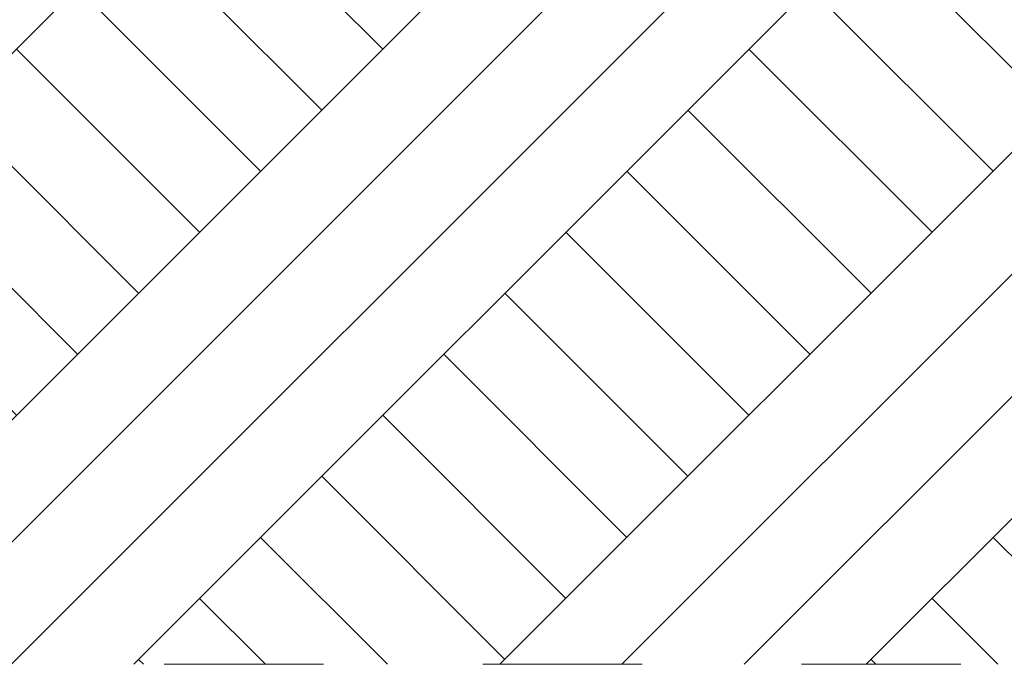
# Model space of a CAD drawing. Header units: millimetres. Extents: x 16408 to 141596, y -21057 to 26364.
# Tile 127 of 144: x 83748 to 85231, y -6534 to -5563. Entities that reach past the tile are written whole.
import ezdxf

# ---------------------------------------------------------------- set-up
doc = ezdxf.new("R2010")
doc.units = ezdxf.units.MM
doc.header["$MEASUREMENT"] = 0
doc.linetypes.add('Przerywana', pattern=[480, 240, -240])
doc.linetypes.add('Wipeout_Contour', pattern=[1000, 0, -1000])
doc.layers.add('0_Nr_pióra__101', color=7, linetype='Continuous', lineweight=5, true_color=0xb2b2b2)
doc.layers.add('0_Nr_pióra__103', color=7, linetype='Continuous', lineweight=5)

msp = doc.modelspace()

# ---------------------------------------------------------------- wipeouts: each hides what was drawn before it
at = {"color": 254, "linetype": 'Wipeout_Contour', "lineweight": 0, "ltscale": 1011959.782160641}
msp.add_wipeout([(88568.8, -5541.9), (86379, -5507.8), (86379, -6056.4), (86134.7, -6056.4), (86134.7, -5506.4), (85083.2, -5499.4), (81659.8, -5390.1), (80854.6, -5380), (80560.9, -5380), (79643.9, -5325.8), (79643.9, -6533.6), (88568.8, -6533.6)], dxfattribs=at)

# ---------------------------------------------------------------- next in the draw order: hatches: boundary and pattern name
at = {"layer": '0_Nr_pióra__101', "linetype": 'Continuous', "lineweight": 5, "true_color": 0xb2b2b2}
h = msp.add_hatch(dxfattribs=at)
h.set_pattern_fill('Grunt_0004', color=253, style=0, pattern_type=2)
h.set_pattern_definition([(45, (0, 0), (-275.7716, 275.7716), []), (45, (-91.9, 91.9), (-551.543, 551.543), []), (45, (-183.85, 183.85), (-551.543, 551.543), []), (135, (-275.77, 275.77), (91.92388, 91.92388), [390, -390])])
h.paths.add_polyline_path([(88568.8, -5541.9), (86379, -5507.8), (86379, -6056.4), (86134.7, -6056.4), (86134.7, -5506.4), (85083.2, -5499.4), (81659.8, -5390.1), (80854.6, -5380), (80560.9, -5380), (79643.9, -5325.8), (79643.9, -6533.6), (88568.8, -6533.6)])

# ---------------------------------------------------------------- next in the draw order: linework, layer by layer
at = {"layer": '0_Nr_pióra__103', "color": 7, "linetype": 'Przerywana', "lineweight": 5}
msp.add_line((79165.3, -6533.6), (90192.9, -6533.6), dxfattribs=at)

doc.saveas('drawing.dxf')
